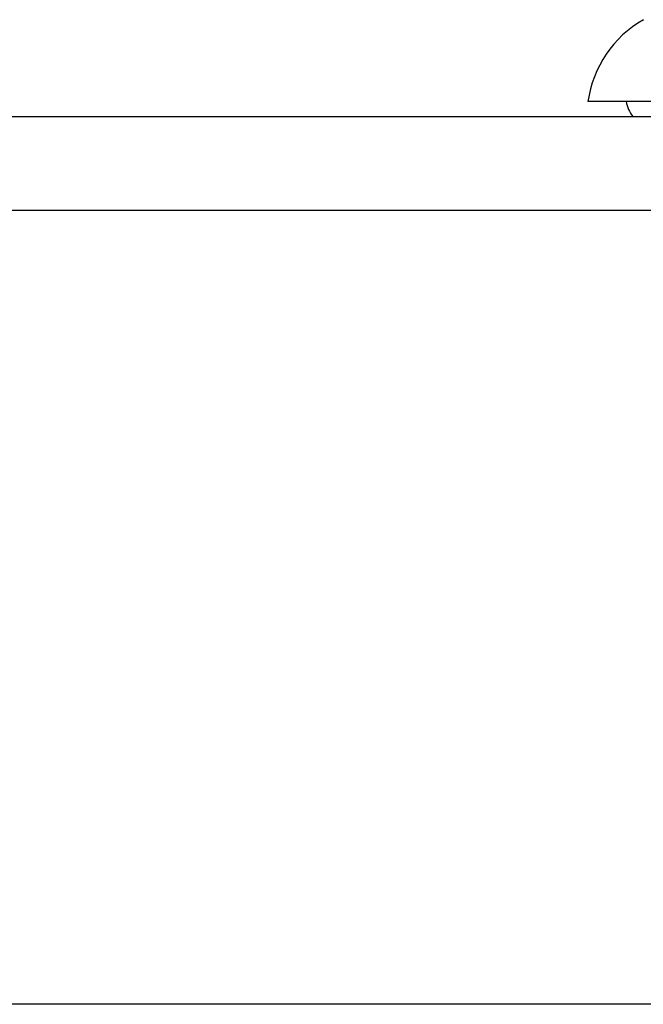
# Model space of a CAD drawing. Header units: inches. Extents: x 17 to 570, y 51 to 268.
# Tile 197 of 256: x 45.765 to 46.422, y 266.451 to 267.486. Entities that reach past the tile are written whole.
import ezdxf

# ---------------------------------------------------------------- set-up
doc = ezdxf.new("R2010")
doc.units = ezdxf.units.IN
doc.header["$MEASUREMENT"] = 0
doc.layers.add('Visible Edges(ANSI)', color=7, linetype='Continuous', lineweight=25)
doc.layers.add('Visible Tangent Edges(ANSI)', color=7, linetype='Continuous', lineweight=25)

msp = doc.modelspace()

# ---------------------------------------------------------------- linework, layer by layer
at = {"layer": 'Visible Edges(ANSI)'}
for p, q in [((46.4361, 267.4003), (46.3633, 267.4003)), ((17.171, 267.3846), (76.776, 267.3846)), ((76.776, 266.4506), (17.171, 266.4506))]:
    msp.add_line(p, q, dxfattribs=at)
for centre, radius, start, end in [((46.4803, 267.384), 0.1181, 119.8169, 172.0587), ((46.442, 267.4082), 0.0394, 191.537, 216.8699)]:
    msp.add_arc(centre, radius, start, end, dxfattribs=at)
at = {"layer": 'Visible Tangent Edges(ANSI)'}
msp.add_line((76.776, 267.2856), (17.171, 267.2856), dxfattribs=at)
at = {"layer": 'Visible Tangent Edges(ANSI)', "flags": 128}
msp.add_lwpolyline([(46.4215, 267.4865), (46.4217, 267.4865)], dxfattribs=at)

doc.saveas('drawing.dxf')
